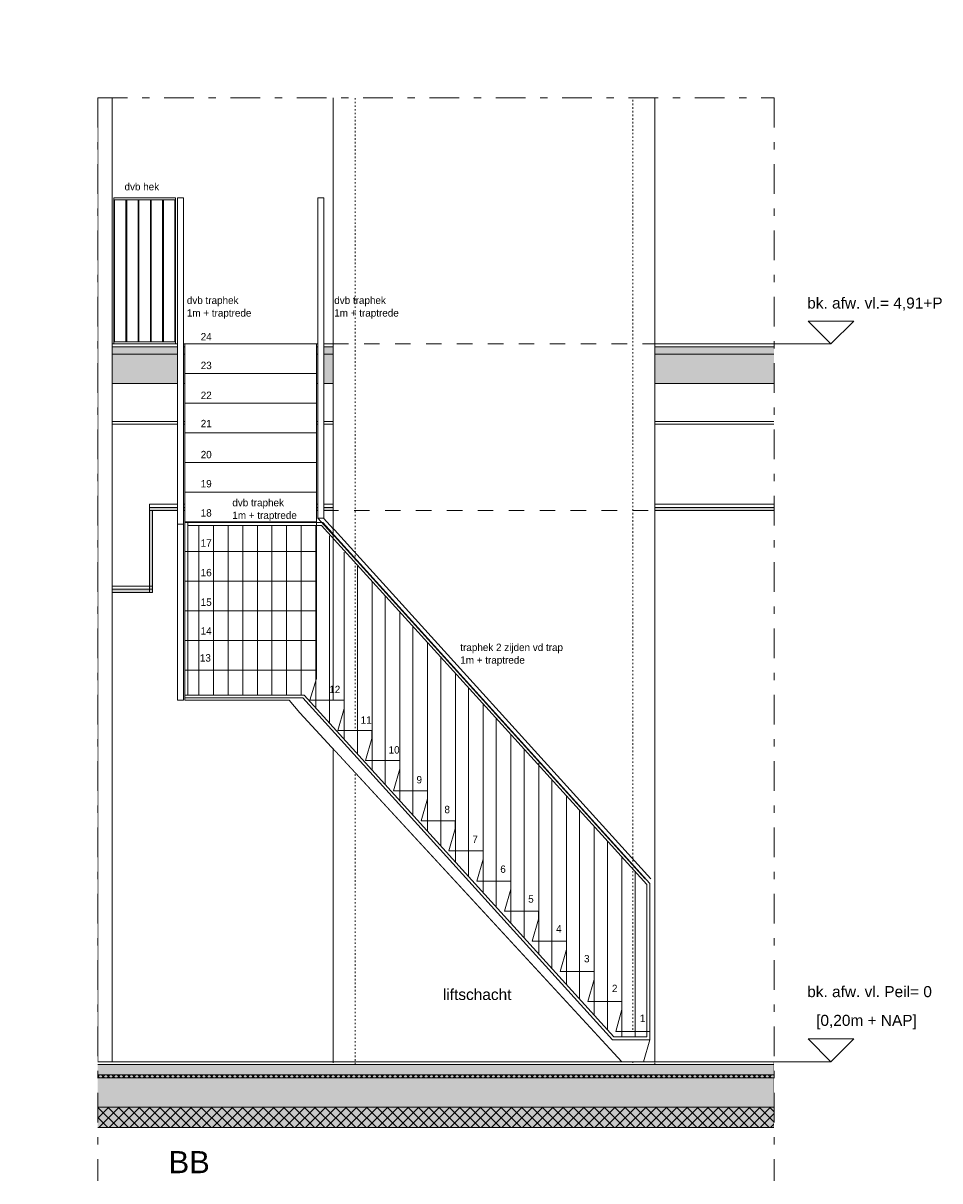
# Model space of a CAD drawing. Header units: millimetres. Extents: x -35957 to 57255, y -28270 to 35843.
# Tile 202 of 207: x 22363 to 28634, y -5275 to 2644. Entities that reach past the tile are written whole.
import ezdxf

# ---------------------------------------------------------------- set-up
doc = ezdxf.new("R2010")
doc.units = ezdxf.units.MM
doc.header["$LTSCALE"] = 100
for name, pattern in [('HIDDEN2', [0.25, 0.1, -0.15]), ('Line Type-1c', [2.116531, 1.058062, -1.058469]), ('OGLT0', [4.5375, 2.041875, -0.99825, 0.499125, -0.99825])]:
    doc.linetypes.add(name, pattern=pattern)
doc.layers.get('0').update_dxf_attribs({"lineweight": 5})
for name, color, linetype, lineweight in [('- 28_constructie', 7, 'Continuous', 15), ('binnenwanden', 7, 'Continuous', 9), ('Geen', 7, 'Continuous', 9), ('none', 7, 'Continuous', 13)]:
    doc.layers.add(name, color=color, linetype=linetype, lineweight=lineweight)
doc.styles.add('Arial', font='Arial.ttf')
doc.styles.add('Century Gothic', font='Century-Gothic_9791.ttf')

# ---------------------------------------------------------------- blocks, each defined once
blk = doc.blocks.new('Groep-342')
at = {"layer": 'Geen', "linetype": 'Continuous', "lineweight": 0, "true_color": 0xcccccc, "transparency": 33554687}
blk.add_hatch(color=254, dxfattribs=at).paths.add_polyline_path([(23226.8, -668.1), (27500, -668.1), (27500, -690), (23226.8, -690)])
at = {"layer": 'Geen', "color": 7, "linetype": 'Continuous', "lineweight": 9, "transparency": 33554687, "flags": 128}
for points in [[(23226.8, -646.2), (27500, -646.2), (27500, -668.1), (23226.8, -668.1)], [(23226.8, -668.1), (27500, -668.1), (27500, -690), (23226.8, -690)]]:
    blk.add_lwpolyline(points, close=True, dxfattribs=at)
blk = doc.blocks.new('Groep-343')
at = {"layer": 'Geen', "linetype": 'Continuous', "lineweight": 0, "true_color": 0xeeeeee, "transparency": 33554687}
blk.add_hatch(color=7, dxfattribs=at).paths.add_polyline_path([(22750.9, -4480), (27500, -4480), (27500, -4550), (22750.9, -4550)])
at = {"layer": 'Geen', "linetype": 'Continuous', "lineweight": 0, "true_color": 0xffffcc, "transparency": 33554687}
blk.add_hatch(color=7, dxfattribs=at).paths.add_polyline_path([(22750.9, -4550), (27500, -4550), (27500, -4570), (22750.9, -4570)])
at = {"layer": 'Geen', "linetype": 'Continuous', "lineweight": 5, "true_color": 0x777777, "transparency": 33554687}
h = blk.add_hatch(dxfattribs=at)
h.set_pattern_fill('#isolatie-persing', color=8, style=0, pattern_type=2)
h.set_pattern_definition([(45, (1.433, 1.323), (-17.67767, 17.67767), []), (135, (-2.866, 2.866), (-17.67767, -17.67767), [])])
h.paths.add_polyline_path([(22750.9, -4550), (27500, -4550), (27500, -4570), (22750.9, -4570)])
at = {"layer": 'Geen', "linetype": 'Continuous', "lineweight": 0, "true_color": 0xdddddd, "transparency": 33554687}
blk.add_hatch(color=254, dxfattribs=at).paths.add_polyline_path([(22750.9, -4570), (27500, -4570), (27500, -4770), (22750.9, -4770)])
at = {"layer": 'Geen', "linetype": 'Continuous', "lineweight": 0, "true_color": 0xe6ffe6, "transparency": 33554687}
blk.add_hatch(color=7, dxfattribs=at).paths.add_polyline_path([(22750.9, -4770), (27500, -4770), (27500, -4910), (22750.9, -4910)])
at = {"layer": 'Geen', "linetype": 'Continuous', "lineweight": 5, "true_color": 0x777777, "transparency": 33554687}
h = blk.add_hatch(dxfattribs=at)
h.set_pattern_fill('#isolatie', color=8, style=0, pattern_type=2)
h.set_pattern_definition([(45, (2.866, 2.646), (-35.35534, 35.35534), []), (135, (-5.733, 5.733), (-35.35534, -35.35534), [])])
h.paths.add_polyline_path([(22750.9, -4770), (27500, -4770), (27500, -4910), (22750.9, -4910)])
at = {"layer": 'Geen', "color": 7, "linetype": 'Continuous', "lineweight": 9, "transparency": 33554687, "flags": 128}
for points in [[(22750.9, -4480), (27500, -4480), (27500, -4550), (22750.9, -4550)], [(22750.9, -4550), (27500, -4550), (27500, -4570), (22750.9, -4570)], [(22750.9, -4570), (27500, -4570), (27500, -4770), (22750.9, -4770)], [(22750.9, -4770), (27500, -4770), (27500, -4910), (22750.9, -4910)]]:
    blk.add_lwpolyline(points, close=True, dxfattribs=at)
blk = doc.blocks.new('Groep-344')
at = {"color": 255, "linetype": 'Continuous', "lineweight": 5, "transparency": 33554687}
blk.add_wipeout([(23469.4, -1579.1), (24369.4, -1579.1), (24369.4, -1782), (23469.4, -1782)], dxfattribs=at)
at = {"linetype": 'Continuous', "lineweight": 5, "transparency": 33554687, "flags": 128}
blk.add_lwpolyline([(23469.4, -1579.1), (24369.4, -1579.1), (24369.4, -1782), (23469.4, -1782)], close=True, dxfattribs=at)
at = {"color": 255, "linetype": 'Continuous', "lineweight": 5, "transparency": 33554687}
blk.add_wipeout([(23469.4, -1376.2), (24369.4, -1376.2), (24369.4, -1579.1), (23469.4, -1579.1)], dxfattribs=at)
at = {"linetype": 'Continuous', "lineweight": 5, "transparency": 33554687, "flags": 128}
blk.add_lwpolyline([(23469.4, -1376.2), (24369.4, -1376.2), (24369.4, -1579.1), (23469.4, -1579.1)], close=True, dxfattribs=at)
at = {"color": 255, "linetype": 'Continuous', "lineweight": 5, "transparency": 33554687}
blk.add_wipeout([(23469.4, -1173.3), (24369.4, -1173.3), (24369.4, -1376.2), (23469.4, -1376.2)], dxfattribs=at)
at = {"linetype": 'Continuous', "lineweight": 5, "transparency": 33554687, "flags": 128}
blk.add_lwpolyline([(23469.4, -1173.3), (24369.4, -1173.3), (24369.4, -1376.2), (23469.4, -1376.2)], close=True, dxfattribs=at)
at = {"color": 255, "linetype": 'Continuous', "lineweight": 5, "transparency": 33554687}
blk.add_wipeout([(23469.4, -970.4), (24369.4, -970.4), (24369.4, -1173.3), (23469.4, -1173.3)], dxfattribs=at)
at = {"linetype": 'Continuous', "lineweight": 5, "transparency": 33554687, "flags": 128}
blk.add_lwpolyline([(23469.4, -970.4), (24369.4, -970.4), (24369.4, -1173.3), (23469.4, -1173.3)], close=True, dxfattribs=at)
at = {"color": 255, "linetype": 'Continuous', "lineweight": 5, "transparency": 33554687}
blk.add_wipeout([(23469.4, -767.5), (24369.4, -767.5), (24369.4, -970.4), (23469.4, -970.4)], dxfattribs=at)
at = {"linetype": 'Continuous', "lineweight": 5, "transparency": 33554687, "flags": 128}
blk.add_lwpolyline([(23469.4, -767.5), (24369.4, -767.5), (24369.4, -970.4), (23469.4, -970.4)], close=True, dxfattribs=at)
at = {"color": 255, "linetype": 'Continuous', "lineweight": 5, "transparency": 33554687}
blk.add_wipeout([(23469.4, -564.5), (24369.4, -564.5), (24369.4, -767.5), (23469.4, -767.5)], dxfattribs=at)
at = {"linetype": 'Continuous', "lineweight": 5, "transparency": 33554687, "flags": 128}
blk.add_lwpolyline([(23469.4, -564.5), (24369.4, -564.5), (24369.4, -767.5), (23469.4, -767.5)], close=True, dxfattribs=at)
at = {"color": 255, "linetype": 'Continuous', "lineweight": 5, "transparency": 33554687}
blk.add_wipeout([(23469.4, -361.6), (24369.4, -361.6), (24369.4, -564.5), (23469.4, -564.5)], dxfattribs=at)
at = {"linetype": 'Continuous', "lineweight": 5, "transparency": 33554687, "flags": 128}
blk.add_lwpolyline([(23469.4, -361.6), (24369.4, -361.6), (24369.4, -564.5), (23469.4, -564.5)], close=True, dxfattribs=at)
at = {"color": 255, "linetype": 'Continuous', "lineweight": 5, "transparency": 33554687}
blk.add_wipeout([(23469.4, -158.7), (24369.4, -158.7), (24369.4, -361.6), (23469.4, -361.6)], dxfattribs=at)
at = {"linetype": 'Continuous', "lineweight": 5, "transparency": 33554687, "flags": 128}
blk.add_lwpolyline([(23469.4, -158.7), (24369.4, -158.7), (24369.4, -361.6), (23469.4, -361.6)], close=True, dxfattribs=at)
at = {"color": 255, "linetype": 'Continuous', "lineweight": 5, "transparency": 33554687}
blk.add_wipeout([(23469.4, 44.2), (24369.4, 44.2), (24369.4, -158.7), (23469.4, -158.7)], dxfattribs=at)
at = {"linetype": 'Continuous', "lineweight": 5, "transparency": 33554687, "flags": 128}
blk.add_lwpolyline([(23469.4, 44.2), (24369.4, 44.2), (24369.4, -158.7), (23469.4, -158.7)], close=True, dxfattribs=at)
at = {"color": 255, "linetype": 'Continuous', "lineweight": 5, "transparency": 33554687}
blk.add_wipeout([(23469.4, 247.1), (24369.4, 247.1), (24369.4, 44.2), (23469.4, 44.2)], dxfattribs=at)
at = {"linetype": 'Continuous', "lineweight": 5, "transparency": 33554687, "flags": 128}
blk.add_lwpolyline([(23469.4, 247.1), (24369.4, 247.1), (24369.4, 44.2), (23469.4, 44.2)], close=True, dxfattribs=at)
at = {"color": 255, "linetype": 'Continuous', "lineweight": 5, "transparency": 33554687}
blk.add_wipeout([(23469.4, 450), (24369.4, 450), (24369.4, 247.1), (23469.4, 247.1)], dxfattribs=at)
at = {"linetype": 'Continuous', "lineweight": 5, "transparency": 33554687, "flags": 128}
blk.add_lwpolyline([(23469.4, 450), (24369.4, 450), (24369.4, 247.1), (23469.4, 247.1)], close=True, dxfattribs=at)
blk = doc.blocks.new('Groep-351')
at = {"layer": 'binnenwanden', "linetype": 'HIDDEN2', "lineweight": 13, "transparency": 33554687, "flags": 128}
for points in [[(24483.8, 2181.5), (24633.8, 2181.5), (24633.8, -4480), (24483.8, -4480)], [(26533.8, 2181.5), (26683.8, 2181.5), (26683.8, -4480), (26533.8, -4480)]]:
    blk.add_lwpolyline(points, close=True, dxfattribs=at)
blk = doc.blocks.new('Groep-352')
at = {"color": 255, "linetype": 'Continuous', "lineweight": 5}
blk.add_wipeout([(27500, 2133.9), (28010, 2133.9), (28010, -5274.8), (27500, -5274.8)], dxfattribs=at).dxf.layer = 'none'
at = {"layer": 'none', "color": 5, "linetype": 'OGLT0', "true_color": 0x0000ff}
blk.add_line((27500, 2133.9), (27500, -5274.8), dxfattribs=at)
blk = doc.blocks.new('Groep-353')
at = {"color": 255, "linetype": 'Continuous', "lineweight": 5}
blk.add_wipeout([(22872.9, 2133.9), (22872.9, 2643.9), (27500, 2643.9), (27500, 2133.9)], dxfattribs=at).dxf.layer = 'none'
at = {"layer": 'none', "color": 5, "linetype": 'OGLT0', "true_color": 0x0000ff}
blk.add_line((22872.9, 2133.9), (27500, 2133.9), dxfattribs=at)
blk = doc.blocks.new('Groep-354')
at = {"color": 22, "lineweight": 5, "true_color": 0xdd1d1d, "transparency": 33554687}
blk.add_line((27888.6, -4460), (27156.9, -4460), dxfattribs=at)
at = {"color": 22, "lineweight": 5, "true_color": 0xdd1d1d, "transparency": 33554687, "flags": 128}
blk.add_lwpolyline([(27733, -4304.4), (27888.6, -4460), (28044.2, -4304.4)], close=True, dxfattribs=at)
blk = doc.blocks.new('Groep-355')
at = {"color": 22, "lineweight": 5, "true_color": 0xdd1d1d, "transparency": 33554687}
blk.add_line((27888.6, 450), (27156.9, 450), dxfattribs=at)
at = {"color": 22, "lineweight": 5, "true_color": 0xdd1d1d, "transparency": 33554687, "flags": 128}
blk.add_lwpolyline([(27733, 605.6), (27888.6, 450), (28044.2, 605.6)], close=True, dxfattribs=at)
blk = doc.blocks.new('Groep-356')
at = {"color": 7, "transparency": 33554554}
for name in ['Groep-355', 'Groep-354']:
    blk.add_blockref(name, (0, 0), dxfattribs=at)
at = {"layer": 'Geen', "color": 1, "true_color": 0xff0000, "transparency": 33554687, "char_height": 75.516, "attachment_point": 1, "line_spacing_factor": 0.962448, "style": 'Arial'}
for s, insert in [('bk. afw. vl.= 4,91+P', (27726.3, 767.3)), ('bk. afw. vl. Peil= 0', (27726.3, -3942.7)), ('[0,20m + NAP]', (27787.6, -4139.3))]:
    blk.add_mtext(s, dxfattribs=dict(at, insert=insert))
blk = doc.blocks.new('Groep-357')
at = {"color": 255, "linetype": 'Continuous', "lineweight": 5}
blk.add_wipeout([(22362.9, 2133.9), (22872.9, 2133.9), (22872.9, -5274.8), (22362.9, -5274.8)], dxfattribs=at).dxf.layer = 'none'
at = {"layer": 'none', "color": 5, "linetype": 'OGLT0', "true_color": 0x0000ff}
blk.add_line((22872.9, 2133.9), (22872.9, -5274.8), dxfattribs=at)
blk = doc.blocks.new('Groep-358')
at = {"layer": 'Geen', "linetype": 'Continuous', "lineweight": 0, "true_color": 0xcccccc, "transparency": 33554687}
blk.add_hatch(color=254, dxfattribs=at).paths.add_polyline_path([(22970.9, -1228.1), (23246.8, -1228.1), (23246.8, -1250), (22970.9, -1250)])
at = {"layer": 'Geen', "color": 7, "linetype": 'Continuous', "lineweight": 9, "transparency": 33554687, "flags": 128}
for points in [[(22970.9, -1206.2), (23246.8, -1206.2), (23246.8, -1228.1), (22970.9, -1228.1)], [(22970.9, -1228.1), (23246.8, -1228.1), (23246.8, -1250), (22970.9, -1250)]]:
    blk.add_lwpolyline(points, close=True, dxfattribs=at)
blk = doc.blocks.new('Groep-361')
at = {"layer": 'Geen', "transparency": 33554687, "attachment_point": 1, "line_spacing_factor": 1.026243, "style": 'Century Gothic'}
for s, insert, char_height in [('12', (24457, -1888.3), 50.53), ('11', (24671.7, -2097.6), 50.53), ('10', (24862.7, -2301.6), 50.53), ('9', (25053.7, -2505.6), 50.5), ('8', (25244.7, -2709.6), 50.5), ('7', (25435.7, -2913.6), 50.5), ('6', (25626.7, -3117.6), 50.5), ('5', (25817.7, -3321.6), 50.5), ('4', (26008.7, -3525.6), 50.5), ('3', (26199.7, -3729.6), 50.5), ('2', (26390.7, -3933.6), 50.5), ('1', (26581.7, -4137.6), 50.5)]:
    blk.add_mtext(s, dxfattribs=dict(at, insert=insert, char_height=char_height))
blk = doc.blocks.new('Groep-374')
at = {"linetype": 'Continuous', "lineweight": 5, "transparency": 33554687, "flags": 128}
for points in [[(22987.4, 1450), (22987.4, 450), (22982.4, 450), (22982.4, 1450)], [(23071.1, 1450), (23071.1, 450), (23066.1, 450), (23066.1, 1450)], [(23154.7, 1450), (23154.7, 450), (23149.7, 450), (23149.7, 1450)], [(23238.4, 1450), (23238.4, 450), (23233.4, 450), (23233.4, 1450)], [(23322, 1450), (23322, 450), (23317, 450), (23317, 1450)], [(23405.7, 1450), (23405.7, 450), (23400.6, 450), (23400.6, 1450)]]:
    blk.add_lwpolyline(points, close=True, dxfattribs=at)
at = {"color": 255, "linetype": 'Continuous'}
for points in [[(22982.4, 1450), (23405.7, 1450), (23405.7, 1435), (22982.4, 1435)], [(22982.4, 465), (23405.7, 465), (23405.7, 450), (22982.4, 450)]]:
    blk.add_wipeout(points, dxfattribs=at).dxf.layer = 'none'
at = {"layer": 'none', "linetype": 'Continuous', "flags": 128}
for points in [[(22982.4, 1450), (23405.7, 1450), (23405.7, 1435), (22982.4, 1435)], [(22982.4, 465), (23405.7, 465), (23405.7, 450), (22982.4, 450)]]:
    blk.add_lwpolyline(points, close=True, dxfattribs=at)
blk = doc.blocks.new('Groep-380')
at = {"layer": 'Geen', "transparency": 33554687, "char_height": 50.53, "attachment_point": 1, "line_spacing_factor": 1.026243, "style": 'Century Gothic'}
for s, insert in [('24', (23577.5, 524.3)), ('23', (23577.5, 328.1)), ('22', (23577.5, 123.5)), ('20', (23577.5, -281.7)), ('19', (23577.5, -481.1)), ('18', (23577.5, -680.5)), ('17', (23577.5, -886.3)), ('15', (23577.5, -1291.4)), ('14', (23577.5, -1487.7)), ('13', (23571.8, -1672.4))]:
    blk.add_mtext(s, dxfattribs=dict(at, insert=insert))
at = {"layer": 'Geen', "transparency": 33554687, "char_height": 50.53, "width": 79.615, "attachment_point": 1, "line_spacing_factor": 1.026243, "style": 'Century Gothic'}
for s, insert in [('21', (23577.5, -69.7)), ('16', (23577.5, -1088.8))]:
    blk.add_mtext(s, dxfattribs=dict(at, insert=insert))
blk = doc.blocks.new('Groep-389')
at = {"linetype": 'Continuous', "lineweight": 5, "transparency": 33554687}
for p, q in [((23469.4, -1951.9), (23469.4, -769.2)), ((23489.4, -1951.9), (23489.4, -769.2))]:
    blk.add_line(p, q, dxfattribs=at)
blk = doc.blocks.new('Groep-390')
at = {"linetype": 'Continuous', "lineweight": 5, "transparency": 33554687}
for p, q in [((24411.8, -772), (23469.4, -772)), ((26649.4, -3240), (24411.8, -772)), ((24402.9, -792), (23489.4, -792)), ((23565, -796), (23565, -1951.9)), ((23665, -796), (23665, -1951.9)), ((23765, -796), (23765, -1951.9)), ((23865, -796), (23865, -1951.9)), ((23965, -796), (23965, -1951.9)), ((24065, -796), (24065, -1951.9)), ((24165, -796), (24165, -1951.9)), ((24265, -796), (24265, -1951.9)), ((24365, -796), (24365, -2041.1)), ((26629.4, -3247.7), (24402.9, -792)), ((24459.4, -863.7), (24459.4, -2145.2)), ((24559.4, -974), (24559.4, -2255.5)), ((24649.4, -1069.7), (24649.4, -2354.8)), ((24749.4, -1180), (24749.4, -2465.1)), ((24839.4, -1275.7), (24839.4, -2564.3)), ((24939.4, -1386), (24939.4, -2674.6)), ((25029.4, -1481.7), (25029.4, -2773.9)), ((25129.4, -1592), (25129.4, -2884.2)), ((25219.4, -1687.7), (25219.4, -2983.5)), ((25319.4, -1802.9), (25319.4, -3093.8)), ((26394.8, -4309.6), (24275.3, -1971.9)), ((26403.6, -4289.6), (24284.1, -1951.9)), ((25409.4, -1902.1), (25409.4, -3193)), ((25509.4, -2012.4), (25509.4, -3303.3)), ((25599.4, -2111.7), (25599.4, -3402.6)), ((25699.4, -2222), (25699.4, -3512.9)), ((25789.4, -2321.2), (25789.4, -3612.1)), ((25889.4, -2416), (25889.4, -3722.4)), ((25979.4, -2530.8), (25979.4, -3821.7)), ((26079.4, -2641.1), (26079.4, -3932)), ((26169.4, -2740.4), (26169.4, -4031.3)), ((26269.4, -2850.7), (26269.4, -4141.5)), ((26359.4, -2949.9), (26359.4, -4240.8)), ((26459.4, -3060.2), (26459.4, -4289.6)), ((26549.4, -3159.5), (26549.4, -4289.6)), ((26649.4, -3240), (26649.4, -4309.6)), ((26629.4, -3247.7), (26629.4, -4289.6))]:
    blk.add_line(p, q, dxfattribs=at)
at = {"layer": 'none', "linetype": 'Continuous'}
for p, q in [((24284.1, -1951.9), (23469.4, -1951.9)), ((24275.3, -1971.9), (23469.4, -1971.9)), ((26649.4, -4309.6), (26394.8, -4309.6)), ((26629.4, -4289.6), (26403.6, -4289.6))]:
    blk.add_line(p, q, dxfattribs=at)
at = {"color": 7, "transparency": 33554687}
blk.add_blockref('Groep-389', (0, 0), dxfattribs=at)

msp = doc.modelspace()

# ---------------------------------------------------------------- hatches: boundary and pattern name
at = {"layer": 'Geen', "linetype": 'Continuous', "lineweight": 0, "true_color": 0xcccccc, "transparency": 33554687}
msp.add_hatch(color=254, dxfattribs=at).paths.add_polyline_path([(23226.8, -690), (23246.8, -690), (23246.8, -1250), (23226.8, -1250)])

# ---------------------------------------------------------------- linework, layer by layer
at = {"layer": 'Geen', "color": 7, "linetype": 'Continuous', "lineweight": 9, "transparency": 33554687, "flags": 128}
msp.add_lwpolyline([(23226.8, -690), (23246.8, -690), (23246.8, -1250), (23226.8, -1250)], close=True, dxfattribs=at)

# ---------------------------------------------------------------- block references
at = {"color": 7, "transparency": 33554687}
msp.add_blockref('Groep-342', (0, 0), dxfattribs=at)

# ---------------------------------------------------------------- texts
at = {"layer": 'Geen', "color": 5, "true_color": 0x0000ff, "transparency": 33554687, "attachment_point": 1, "line_spacing_factor": 1.026243, "style": 'Century Gothic'}
for s, insert, char_height in [('dvb hek', (23056.3, 1550.8), 50.53), ('dvb traphek\\P1m + traptrede', (23482.8, 773.7), 50.528)]:
    msp.add_mtext(s, dxfattribs=dict(at, insert=insert, char_height=char_height))
at = {"layer": 'Geen', "color": 7, "transparency": 33554687, "insert": (23358, -5071.3), "char_height": 151.03, "width": 286.593, "attachment_point": 1, "line_spacing_factor": 0.962448, "style": 'Arial'}
msp.add_mtext('BB', dxfattribs=at)

# ---------------------------------------------------------------- wipeouts: each hides what was drawn before it
at = {"color": 255, "linetype": 'Continuous'}
msp.add_wipeout([(22970.9, -4460), (22872.9, -4460), (22872.9, 2133.9), (22970.9, 2133.9)], dxfattribs=at).dxf.layer = 'none'

# ---------------------------------------------------------------- next in the draw order: hatches: boundary and pattern name
at = {"layer": 'Geen', "linetype": 'Continuous', "lineweight": 0, "true_color": 0xcccccc, "transparency": 33554687}
for points in [[(27500, 380), (22971.8, 380), (22971.8, 430), (27500, 430)], [(27500, 180), (22971.8, 180), (22971.8, 380), (27500, 380)]]:
    msp.add_hatch(color=254, dxfattribs=at).paths.add_polyline_path(points)

# ---------------------------------------------------------------- next in the draw order: linework, layer by layer
at = {"layer": 'Geen', "color": 7, "linetype": 'Continuous', "lineweight": 9, "transparency": 33554687, "flags": 128}
for points in [[(27500, 430), (22971.8, 430), (22971.8, 450), (27500, 450)], [(27500, 380), (22971.8, 380), (22971.8, 430), (27500, 430)], [(27500, 180), (22971.8, 180), (22971.8, 380), (27500, 380)], [(27500, -81.1), (22970.9, -81.1), (22970.9, -100), (27500, -100)]]:
    msp.add_lwpolyline(points, dxfattribs=at)
at = {"layer": 'none', "linetype": 'Continuous', "flags": 128}
msp.add_lwpolyline([(22970.9, -4460), (22872.9, -4460), (22872.9, 2133.9), (22970.9, 2133.9)], close=True, dxfattribs=at)

# ---------------------------------------------------------------- next in the draw order: block references
at = {"color": 7, "transparency": 33554687}
msp.add_blockref('Groep-358', (0, 0), dxfattribs=at)

# ---------------------------------------------------------------- next in the draw order: block references
msp.add_blockref('Groep-344', (0, 0), dxfattribs=at)
at = {"layer": 'none', "color": 7}
msp.add_blockref('Groep-374', (0, 0), dxfattribs=at)

# ---------------------------------------------------------------- next in the draw order: wipeouts: each hides what was drawn before it
at = {"color": 255, "linetype": 'Continuous', "lineweight": 5, "transparency": 33554687}
msp.add_wipeout([(24483.8, 2181.5), (26683.8, 2181.5), (26683.8, -4480), (24483.8, -4480)], dxfattribs=at)

# ---------------------------------------------------------------- next in the draw order: linework, layer by layer
at = {"linetype": 'Continuous', "lineweight": 5, "transparency": 33554687}
msp.add_line((26683.8, -4480), (26683.8, -3187.4), dxfattribs=at)
at = {"linetype": 'Continuous', "lineweight": 5, "transparency": 33554687, "flags": 128}
msp.add_lwpolyline([(24483.8, 2181.5), (26683.8, 2181.5), (26683.8, -4480), (24483.8, -4480)], close=True, dxfattribs=at)
at = {"linetype": 'Line Type-1c', "lineweight": 5, "transparency": 33554687, "flags": 128}
msp.add_lwpolyline([(24483.8, 450), (26683.8, 450), (26683.8, -690), (24483.8, -690)], close=True, dxfattribs=at)

# ---------------------------------------------------------------- next in the draw order: block references
at = {"color": 7, "transparency": 33554687}
msp.add_blockref('Groep-361', (0, 0), dxfattribs=at)
at = {"layer": 'Geen', "color": 7, "transparency": 33554687}
msp.add_blockref('Groep-343', (0, 0), dxfattribs=at)
at = {"layer": 'none', "color": 7}
msp.add_blockref('Groep-380', (0, 0), dxfattribs=at)

# ---------------------------------------------------------------- next in the draw order: texts
at = {"layer": 'Geen', "color": 5, "true_color": 0x0000ff, "transparency": 33554687, "attachment_point": 1}
for s, insert, char_height, line_spacing_factor, style in [('dvb traphek\\P1m + traptrede', (24491.1, 773.7), 50.528, 1.026243, 'Century Gothic'), ('dvb traphek\\P1m + traptrede', (23793.9, -610.2), 50.528, 1.026243, 'Century Gothic'), ('traphek 2 zijden vd trap\\P1m + traptrede', (25353.4, -1600.5), 50.528, 1.026243, 'Century Gothic'), ('liftschacht', (25234.2, -3962.2), 75.516, 0.962448, 'Arial')]:
    msp.add_mtext(s, dxfattribs=dict(at, insert=insert, char_height=char_height, line_spacing_factor=line_spacing_factor, style=style))

# ---------------------------------------------------------------- next in the draw order: wipeouts: each hides what was drawn before it
at = {"color": 255, "linetype": 'Continuous', "lineweight": 5, "transparency": 33554687}
msp.add_wipeout([(23419.3, -782), (23459.3, -782), (23459.3, -1988), (23419.3, -1988)], dxfattribs=at)
at = {"color": 255, "linetype": 'Continuous'}
msp.add_wipeout([(24379.4, 1450), (24419.4, 1450), (24419.4, -740.9), (24379.4, -740.9)], dxfattribs=at).dxf.layer = 'none'

# ---------------------------------------------------------------- next in the draw order: linework, layer by layer
at = {"linetype": 'Continuous', "lineweight": 5, "transparency": 33554687, "flags": 128}
msp.add_lwpolyline([(23419.3, -782), (23459.3, -782), (23459.3, -1988), (23419.3, -1988)], close=True, dxfattribs=at)
at = {"layer": 'none', "linetype": 'Continuous'}
for p, q in [((24379.4, -740.9), (26617.9, -3209.8)), ((24418.3, -740.9), (26656.7, -3209.8))]:
    msp.add_line(p, q, dxfattribs=at)
at = {"layer": 'none', "linetype": 'Continuous', "flags": 128}
msp.add_lwpolyline([(24379.4, 1450), (24419.4, 1450), (24419.4, -740.9), (24379.4, -740.9)], close=True, dxfattribs=at)

# ---------------------------------------------------------------- next in the draw order: wipeouts: each hides what was drawn before it
at = {"color": 255, "linetype": 'Continuous'}
msp.add_wipeout([(22750.9, -4460), (27500, -4460), (27500, -4480), (22750.9, -4480)], dxfattribs=at).dxf.layer = 'none'

# ---------------------------------------------------------------- next in the draw order: linework, layer by layer
at = {"layer": 'none', "linetype": 'Continuous', "flags": 128}
msp.add_lwpolyline([(22750.9, -4460), (27500, -4460), (27500, -4480), (22750.9, -4480)], close=True, dxfattribs=at)

# ---------------------------------------------------------------- next in the draw order: block references
at = {"layer": 'none', "color": 7}
msp.add_blockref('Groep-351', (0, 0), dxfattribs=at)

# ---------------------------------------------------------------- next in the draw order: wipeouts: each hides what was drawn before it
at = {"color": 255, "linetype": 'Continuous', "lineweight": 5, "transparency": 33554687}
msp.add_wipeout([(23419.3, 1450), (23459.3, 1450), (23459.3, -782), (23419.3, -782)], dxfattribs=at)

# ---------------------------------------------------------------- next in the draw order: linework, layer by layer
at = {"linetype": 'Continuous', "lineweight": 5, "transparency": 33554687, "flags": 128}
msp.add_lwpolyline([(23419.3, 1450), (23459.3, 1450), (23459.3, -782), (23419.3, -782)], close=True, dxfattribs=at)

# ---------------------------------------------------------------- next in the draw order: block references
at = {"layer": 'none', "color": 7}
msp.add_blockref('Groep-352', (0, 0), dxfattribs=at)

# ---------------------------------------------------------------- next in the draw order: wipeouts: each hides what was drawn before it
at = {"color": 255, "transparency": 33554687}
msp.add_wipeout([(24256.7, -2073.2), (26459.3, -4460), (26606.2, -4460), (26649.4, -4309.6), (26649.4, -4254), (26416.1, -4254), (26459.3, -4103.6), (26459.3, -4048), (26226, -4048), (26269.2, -3897.6), (26269.2, -3842), (26035.9, -3842), (26079.1, -3691.6), (26079.1, -3636), (25845.8, -3636), (25889, -3485.6), (25889, -3430), (25655.7, -3430), (25698.9, -3279.6), (25698.9, -3224), (25465.6, -3224), (25508.8, -3073.6), (25508.8, -3018), (25275.5, -3018), (25318.7, -2867.6), (25318.7, -2812), (25085.4, -2812), (25128.6, -2661.6), (25128.6, -2606), (24895.3, -2606), (24938.5, -2455.6), (24938.5, -2400), (24705.2, -2400), (24748.4, -2249.6), (24748.4, -2194), (24515.1, -2194), (24558.3, -2043.6), (24558.3, -1988), (24325, -1988), (24369.4, -1837.6), (24369.4, -1782), (23469.4, -1782), (23469.4, -1988), (24183.6, -1988)], dxfattribs=at).dxf.layer = '- 28_constructie'

# ---------------------------------------------------------------- next in the draw order: linework, layer by layer
at = {"layer": '- 28_constructie', "transparency": 33554687, "flags": 128}
msp.add_lwpolyline([(24256.7, -2073.2), (26459.3, -4460), (26606.2, -4460), (26649.4, -4309.6), (26649.4, -4254), (26416.1, -4254), (26459.3, -4103.6), (26459.3, -4048), (26226, -4048), (26269.2, -3897.6), (26269.2, -3842), (26035.9, -3842), (26079.1, -3691.6), (26079.1, -3636), (25845.8, -3636), (25889, -3485.6), (25889, -3430), (25655.7, -3430), (25698.9, -3279.6), (25698.9, -3224), (25465.6, -3224), (25508.8, -3073.6), (25508.8, -3018), (25275.5, -3018), (25318.7, -2867.6), (25318.7, -2812), (25085.4, -2812), (25128.6, -2661.6), (25128.6, -2606), (24895.3, -2606), (24938.5, -2455.6), (24938.5, -2400), (24705.2, -2400), (24748.4, -2249.6), (24748.4, -2194), (24515.1, -2194), (24558.3, -2043.6), (24558.3, -1988), (24325, -1988), (24369.4, -1837.6), (24369.4, -1782), (23469.4, -1782), (23469.4, -1988), (24183.6, -1988)], close=True, dxfattribs=at)

# ---------------------------------------------------------------- next in the draw order: block references
at = {"color": 7, "transparency": 33554687}
for name in ['Groep-356', 'Groep-390']:
    msp.add_blockref(name, (0, 0), dxfattribs=at)
at = {"layer": 'none', "color": 7}
msp.add_blockref('Groep-353', (0, 0), dxfattribs=at)

# ---------------------------------------------------------------- next in the draw order: linework, layer by layer
at = {"layer": 'none', "linetype": 'Continuous'}
msp.add_line((22872.9, 2133.9), (22872.9, -4460), dxfattribs=at)

# ---------------------------------------------------------------- next in the draw order: block references
at = {"layer": 'none', "color": 7}
msp.add_blockref('Groep-357', (0, 0), dxfattribs=at)

doc.saveas('drawing.dxf')
